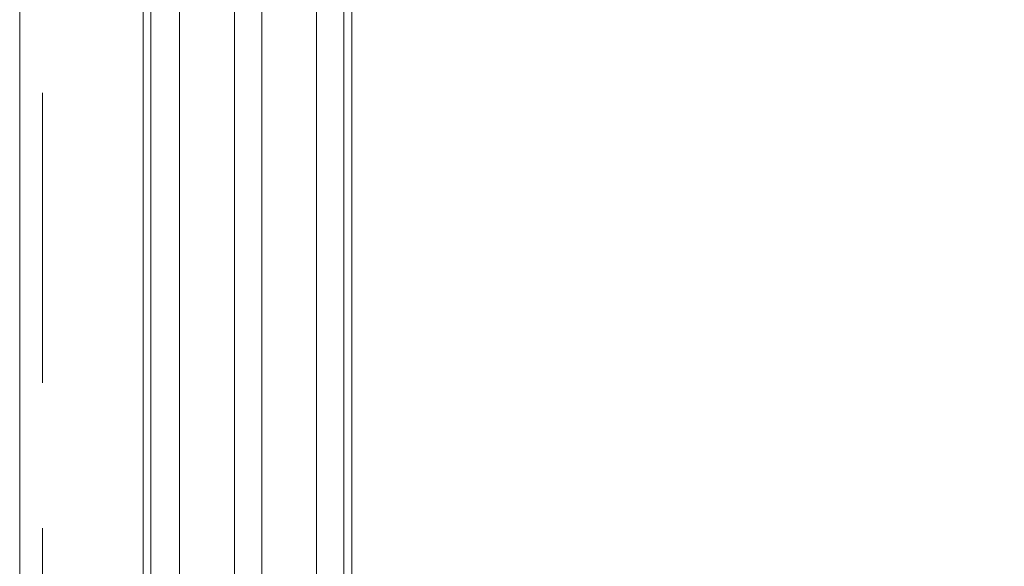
# Model space of a CAD drawing. Header units: millimetres. Extents: x 213386 to 506888, y 183055 to 450952.
# Tile 218 of 256: x 373037 to 373252, y 301974 to 302093. Entities that reach past the tile are written whole.
import ezdxf

# ---------------------------------------------------------------- set-up
doc = ezdxf.new("R2010")
doc.units = ezdxf.units.MM
doc.linetypes.add('ČÁRKOVANÁ', pattern=[19.05, 12.7, -6.35])
doc.layers.add('FASÁDA DETAILNÍ', color=255, linetype='Continuous', lineweight=0)

msp = doc.modelspace()

# ---------------------------------------------------------------- linework, layer by layer
at = {"layer": 'FASÁDA DETAILNÍ'}
for p, q in [((373063.64, 288952.65), (373063.64, 307967.15)), ((373063.64, 293752.65), (373063.64, 307967.15)), ((373063.64, 284292.15), (373063.64, 307967.15)), ((373071.64, 307967.15), (373071.64, 288952.65)), ((373071.64, 307967.15), (373071.64, 293752.65)), ((373071.64, 307967.15), (373071.64, 297319.03)), ((373071.64, 307967.15), (373071.64, 292519.03)), ((373071.64, 307967.15), (373071.64, 287719.03)), ((373083.64, 288952.65), (373083.64, 307967.15)), ((373083.64, 293752.65), (373083.64, 307967.15)), ((373083.64, 297319.03), (373083.64, 307967.15)), ((373083.64, 292519.03), (373083.64, 307967.15)), ((373083.64, 287719.03), (373083.64, 307967.15)), ((373089.64, 307967.15), (373089.64, 288952.65)), ((373089.64, 307967.15), (373089.64, 293752.65)), ((373089.64, 307967.15), (373089.64, 297319.03)), ((373089.64, 307967.15), (373089.64, 292519.03)), ((373089.64, 307967.15), (373089.64, 287719.03)), ((373101.64, 288952.65), (373101.64, 307967.15)), ((373101.64, 293752.65), (373101.64, 307967.15)), ((373101.64, 297319.03), (373101.64, 307967.15)), ((373101.64, 292519.03), (373101.64, 307967.15)), ((373101.64, 287719.03), (373101.64, 307967.15)), ((373107.64, 307967.15), (373107.64, 288952.65)), ((373107.64, 307967.15), (373107.64, 293752.65)), ((373063.64, 301177.65), (373063.64, 303317.15))]:
    msp.add_line(p, q, dxfattribs=at)
for points in [[(399616.64, 284292.15), (373036.64, 284292.15), (373036.64, 307972.15), (399616.64, 307972.15)], [(373065.38, 301731.34), (373065.38, 302119.03), (373109.38, 302119.03), (373109.38, 301731.34), (373109.38, 301650.37), (373065.38, 301650.37)]]:
    msp.add_lwpolyline(points, close=True, dxfattribs=at)
at = {"layer": 'FASÁDA DETAILNÍ', "linetype": 'ČÁRKOVANÁ', "ltscale": 5}
msp.add_lwpolyline([(399611.64, 284297.15), (373041.64, 284297.15), (373041.64, 307967.15), (399611.64, 307967.15)], close=True, dxfattribs=at)

doc.saveas('drawing.dxf')
